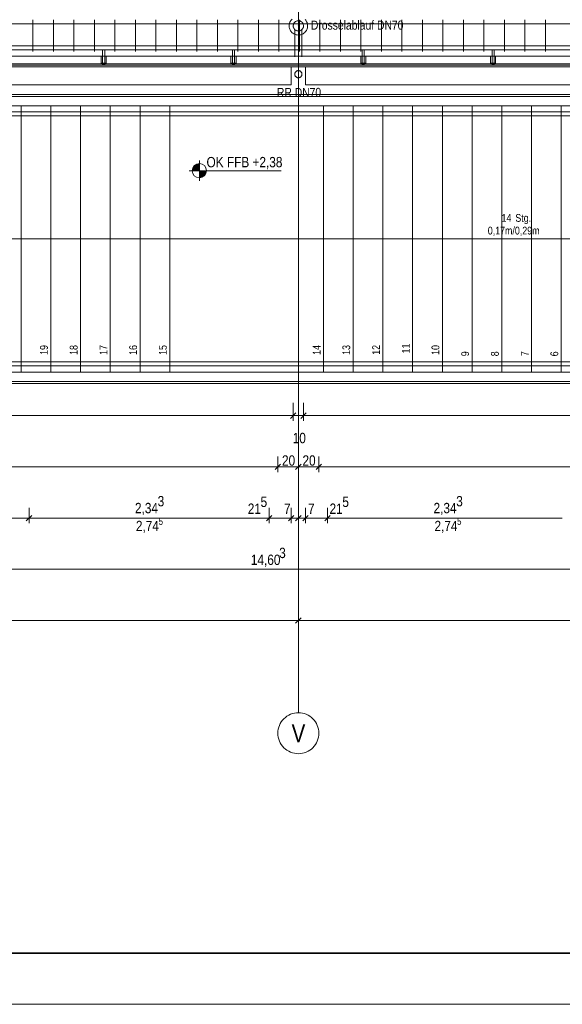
# Model space of a CAD drawing. Extents: x -1920 to 300, y 62 to 656.
# Tile 3 of 60: x -1767 to -1714, y 62 to 159. Entities that reach past the tile are written whole.
import ezdxf
from ezdxf.lldxf.tags import DXFTag

# ---------------------------------------------------------------- set-up
doc = ezdxf.new("R2010")
doc.units = 0
doc.layers.get('0').update_dxf_attribs({"lineweight": 35})
for name, color, linetype, lineweight, true_color in [('30 -33 Aussenwände- 7 Fassade_ Elemente', 7, 'Continuous', 9, 0x00aacc), ('30 -34 Innenwände- 6 Elemente', 7, 'Continuous', 9, 0xff6633), ('30 -35 Decken- 2.2 Treppen Außen', 7, 'Continuous', 9, 0x009999), ('30 -36 Dächer- 3 Dachbeläge', 7, 'Continuous', 15, 0x9999ff), ('30 -36 Dächer- 4 Dachbekleidungen', 7, 'Continuous', 9, 0xccccff), ('40 -41 Abwasser_Wasser_Gas- 1 Abwasser + sanitäre Anlagen', 7, 'Continuous', 9, 0xff6633), ('70 -72 Beschriftung- 1 Beschriftung allgemein', 7, 'Continuous', 9, 0xff6633), ('70 -76 Bemaßung- 2 Allgemein', 9, 'Continuous', 5, 0x808080)]:
    doc.layers.add(name, color=color, linetype=linetype, lineweight=lineweight, true_color=true_color)
for name, color, linetype, lineweight in [('40 -41 Abwasser_Wasser_Gas- 2 Wasser-1', 7, 'Continuous', 15), ('60- 61 allgemeine Ausstattung- 4 Terrassen', 7, 'Continuous', 9), ('70 -71 Achsen- 1 Gebäudeachsen', 7, 'STRICHPUNKT2-A06G9HJF8I', 18), ('70 -72 Beschriftung- 5 Höhenkoten', 7, 'Continuous', 15), ('iwb_Plankopf Rahmen', 7, 'Continuous', 35)]:
    doc.layers.add(name, color=color, linetype=linetype, lineweight=lineweight)
doc.styles.get("Standard").update_dxf_attribs({"font": 'ARIALN.TTF'})
tags = doc.linetypes.add('grob-A06G9HJG8I', pattern=[14, 3, -8, 3]).pattern_tags.tags
tags[8:9] = [DXFTag(74, 4), DXFTag(75, 0), DXFTag(340, '0'), DXFTag(46, 0.0), DXFTag(50, 0.0), DXFTag(44, 0.0), DXFTag(45, 0.0)]
tags[6:7] = [DXFTag(74, 4), DXFTag(75, 0), DXFTag(340, '0'), DXFTag(46, 0.0), DXFTag(50, 0.0), DXFTag(44, 0.0), DXFTag(45, 0.0)]
tags[4:5] = [DXFTag(74, 4), DXFTag(75, 0), DXFTag(340, '0'), DXFTag(46, 0.0), DXFTag(50, 0.0), DXFTag(44, 0.0), DXFTag(45, 0.0)]
tags = doc.linetypes.add('STRICHPUNKT2-A06G9HJF8I', pattern=[12.7, 6.35, -3.175, 0, -3.175]).pattern_tags.tags
tags[10:11] = [DXFTag(74, 4), DXFTag(75, 0), DXFTag(340, '0'), DXFTag(46, 0.0), DXFTag(50, 0.0), DXFTag(44, 0.0), DXFTag(45, 0.0)]
tags[8:9] = [DXFTag(74, 4), DXFTag(75, 0), DXFTag(340, '0'), DXFTag(46, 0.0), DXFTag(50, 0.0), DXFTag(44, 0.0), DXFTag(45, 0.0)]
tags[6:7] = [DXFTag(74, 4), DXFTag(75, 0), DXFTag(340, '0'), DXFTag(46, 0.0), DXFTag(50, 0.0), DXFTag(44, 0.0), DXFTag(45, 0.0)]
tags[4:5] = [DXFTag(74, 4), DXFTag(75, 0), DXFTag(340, '0'), DXFTag(46, 0.0), DXFTag(50, 0.0), DXFTag(44, 0.0), DXFTag(45, 0.0)]

# ---------------------------------------------------------------- blocks, each defined once
blk = doc.blocks.new('Referenz-A06G9HJH8I', base_point=(-1905.787, 86.892))
at = {"layer": '30 -33 Aussenwände- 7 Fassade_ Elemente', "color": 0, "linetype": 'Continuous', "ltscale": 0.13}
blk.add_line((-1667.731, 154.242), (-1791.881, 154.242), dxfattribs=at)
at = {"layer": '30 -33 Aussenwände- 7 Fassade_ Elemente', "color": 0}
for p, q in [((-1791.881, 153.942), (-1740.531, 153.942)), ((-1740.531, 153.942), (-1740.531, 152.172)), ((-1739.131, 153.942), (-1664.531, 153.942)), ((-1739.131, 152.172), (-1739.131, 153.942)), ((-1740.531, 152.172), (-1791.881, 152.172)), ((-1664.531, 152.172), (-1739.131, 152.172))]:
    blk.add_line(p, q, dxfattribs=at)
at = {"layer": '30 -34 Innenwände- 6 Elemente', "color": 0, "linetype": 'Continuous', "ltscale": 0.13}
for p, q in [((-1668.031, 155.992), (-1793.981, 155.992)), ((-1793.581, 155.592), (-1668.031, 155.592)), ((-1668.031, 154.992), (-1792.981, 154.992)), ((-1792.081, 154.092), (-1668.031, 154.092))]:
    blk.add_line(p, q, dxfattribs=at)
at = {"layer": '30 -35 Decken- 2.2 Treppen Außen', "color": 0, "linetype": 'Continuous', "ltscale": 0.13}
for p, q in [((-1699.681, 151.242), (-1790.081, 151.242)), ((-1790.081, 151.042), (-1699.681, 151.042)), ((-1790.081, 150.142), (-1699.681, 150.142)), ((-1766.881, 150.142), (-1769.781, 150.142)), ((-1763.981, 150.142), (-1766.881, 150.142)), ((-1766.881, 150.142), (-1766.881, 124.142)), ((-1761.081, 150.142), (-1763.981, 150.142)), ((-1763.981, 150.142), (-1763.981, 124.142)), ((-1758.181, 150.142), (-1761.081, 150.142)), ((-1761.081, 150.142), (-1761.081, 124.142)), ((-1758.181, 150.142), (-1758.181, 124.142)), ((-1755.281, 150.142), (-1758.181, 150.142)), ((-1752.381, 150.142), (-1755.281, 150.142)), ((-1755.281, 150.142), (-1755.281, 124.142)), ((-1737.381, 150.142), (-1752.381, 150.142)), ((-1752.381, 150.142), (-1752.381, 124.142)), ((-1737.381, 150.142), (-1737.381, 124.142)), ((-1734.481, 150.142), (-1737.381, 150.142)), ((-1734.481, 150.142), (-1734.481, 124.142)), ((-1731.581, 150.142), (-1734.481, 150.142)), ((-1731.581, 150.142), (-1731.581, 124.142)), ((-1728.681, 150.142), (-1731.581, 150.142)), ((-1725.781, 150.142), (-1728.681, 150.142)), ((-1728.681, 150.142), (-1728.681, 124.142)), ((-1725.781, 150.142), (-1725.781, 124.142)), ((-1722.881, 150.142), (-1725.781, 150.142)), ((-1722.881, 150.142), (-1722.881, 124.142)), ((-1719.981, 150.142), (-1722.881, 150.142)), ((-1717.081, 150.142), (-1719.981, 150.142)), ((-1719.981, 150.142), (-1719.981, 124.142)), ((-1717.081, 150.142), (-1717.081, 124.142)), ((-1714.181, 150.142), (-1717.081, 150.142)), ((-1711.281, 150.142), (-1714.181, 150.142)), ((-1714.181, 150.142), (-1714.181, 124.142)), ((-1790.081, 149.542), (-1699.681, 149.542)), ((-1699.681, 149.142), (-1790.081, 149.142)), ((-1699.681, 137.142), (-1790.081, 137.142)), ((-1699.681, 125.142), (-1790.081, 125.142)), ((-1790.081, 124.742), (-1699.681, 124.742)), ((-1699.681, 124.142), (-1790.081, 124.142)), ((-1766.881, 124.142), (-1769.781, 124.142)), ((-1763.981, 124.142), (-1766.881, 124.142)), ((-1761.081, 124.142), (-1763.981, 124.142)), ((-1758.181, 124.142), (-1761.081, 124.142)), ((-1755.281, 124.142), (-1758.181, 124.142)), ((-1752.381, 124.142), (-1755.281, 124.142)), ((-1737.381, 124.142), (-1752.381, 124.142)), ((-1734.481, 124.142), (-1737.381, 124.142)), ((-1731.581, 124.142), (-1734.481, 124.142)), ((-1728.681, 124.142), (-1731.581, 124.142)), ((-1725.781, 124.142), (-1728.681, 124.142)), ((-1722.881, 124.142), (-1725.781, 124.142)), ((-1719.981, 124.142), (-1722.881, 124.142)), ((-1717.081, 124.142), (-1719.981, 124.142)), ((-1714.181, 124.142), (-1717.081, 124.142)), ((-1711.281, 124.142), (-1714.181, 124.142)), ((-1790.081, 123.242), (-1699.681, 123.242)), ((-1790.081, 123.042), (-1699.681, 123.042))]:
    blk.add_line(p, q, dxfattribs=at)
at = {"layer": '30 -36 Dächer- 3 Dachbeläge', "color": 0, "linetype": 'Continuous', "ltscale": 0.15}
for p, q in [((-1793.581, 155.592), (-1668.031, 155.592)), ((-1668.031, 153.942), (-1793.581, 153.942))]:
    blk.add_line(p, q, dxfattribs=at)
at = {"layer": '30 -36 Dächer- 3 Dachbeläge', "color": 0, "lineweight": 9}
for p, q in [((-1758.731, 154.292), (-1758.931, 154.292)), ((-1758.931, 154.292), (-1758.931, 154.092)), ((-1758.731, 154.092), (-1758.731, 154.292)), ((-1746.064, 154.292), (-1746.264, 154.292)), ((-1746.264, 154.292), (-1746.264, 154.092)), ((-1746.064, 154.092), (-1746.064, 154.292)), ((-1733.397, 154.292), (-1733.597, 154.292)), ((-1733.597, 154.292), (-1733.597, 154.092)), ((-1733.397, 154.092), (-1733.397, 154.292)), ((-1720.731, 154.292), (-1720.931, 154.292)), ((-1720.931, 154.292), (-1720.931, 154.092)), ((-1720.731, 154.092), (-1720.731, 154.292))]:
    blk.add_line(p, q, dxfattribs=at)
at = {"layer": '30 -36 Dächer- 3 Dachbeläge', "color": 0, "lineweight": 0}
for points in [[(-1758.931, 154.092), (-1758.931, 154.292), (-1758.731, 154.092)], [(-1758.731, 154.092), (-1758.931, 154.292), (-1758.731, 154.292)], [(-1746.264, 154.092), (-1746.264, 154.292), (-1746.064, 154.092)], [(-1746.064, 154.092), (-1746.264, 154.292), (-1746.064, 154.292)], [(-1733.597, 154.092), (-1733.597, 154.292), (-1733.397, 154.092)], [(-1733.397, 154.092), (-1733.597, 154.292), (-1733.397, 154.292)], [(-1720.931, 154.092), (-1720.931, 154.292), (-1720.731, 154.092)], [(-1720.731, 154.092), (-1720.931, 154.292), (-1720.731, 154.292)]]:
    blk.add_solid(points, dxfattribs=at)
at = {"layer": '30 -36 Dächer- 4 Dachbekleidungen', "color": 0, "linetype": 'Continuous', "ltscale": 0.13}
for p, q in [((-1668.031, 155.992), (-1793.981, 155.992)), ((-1793.581, 155.592), (-1668.031, 155.592)), ((-1668.031, 154.992), (-1792.981, 154.992)), ((-1759.081, 154.992), (-1759.081, 154.292)), ((-1758.731, 155.592), (-1758.931, 155.592)), ((-1758.931, 155.592), (-1758.931, 154.992)), ((-1758.931, 154.292), (-1758.931, 154.992)), ((-1758.731, 154.992), (-1758.731, 155.592)), ((-1758.731, 154.992), (-1758.731, 154.292)), ((-1758.581, 154.992), (-1758.581, 154.292)), ((-1746.414, 154.992), (-1746.414, 154.292)), ((-1746.064, 155.592), (-1746.264, 155.592)), ((-1746.264, 155.592), (-1746.264, 154.992)), ((-1746.264, 154.292), (-1746.264, 154.992)), ((-1746.064, 154.992), (-1746.064, 155.592)), ((-1746.064, 154.992), (-1746.064, 154.292)), ((-1745.914, 154.992), (-1745.914, 154.292)), ((-1733.747, 154.992), (-1733.747, 154.292)), ((-1733.397, 155.592), (-1733.597, 155.592)), ((-1733.597, 155.592), (-1733.597, 154.992)), ((-1733.597, 154.292), (-1733.597, 154.992)), ((-1733.397, 154.992), (-1733.397, 155.592)), ((-1733.397, 154.992), (-1733.397, 154.292)), ((-1733.247, 154.992), (-1733.247, 154.292)), ((-1721.081, 154.992), (-1721.081, 154.292)), ((-1720.731, 155.592), (-1720.931, 155.592)), ((-1720.931, 155.592), (-1720.931, 154.992)), ((-1720.931, 154.292), (-1720.931, 154.992)), ((-1720.731, 154.992), (-1720.731, 155.592)), ((-1720.731, 154.992), (-1720.731, 154.292)), ((-1720.581, 154.992), (-1720.581, 154.292)), ((-1792.081, 154.092), (-1668.031, 154.092)), ((-1759.081, 154.292), (-1758.931, 154.292)), ((-1758.731, 154.292), (-1758.931, 154.292)), ((-1758.581, 154.292), (-1758.731, 154.292)), ((-1746.414, 154.292), (-1746.264, 154.292)), ((-1746.064, 154.292), (-1746.264, 154.292)), ((-1745.914, 154.292), (-1746.064, 154.292)), ((-1733.747, 154.292), (-1733.597, 154.292)), ((-1733.397, 154.292), (-1733.597, 154.292)), ((-1733.247, 154.292), (-1733.397, 154.292)), ((-1721.081, 154.292), (-1720.931, 154.292)), ((-1720.731, 154.292), (-1720.931, 154.292)), ((-1720.581, 154.292), (-1720.731, 154.292))]:
    blk.add_line(p, q, dxfattribs=at)
at = {"layer": '40 -41 Abwasser_Wasser_Gas- 1 Abwasser + sanitäre Anlagen', "color": 0, "linetype": 'grob-A06G9HJG8I', "ltscale": 0.13}
for p, q in [((-1739.831, 160.487), (-1739.831, 157.942)), ((-1740.181, 157.585), (-1740.181, 154.909)), ((-1739.481, 157.585), (-1739.481, 154.909))]:
    blk.add_line(p, q, dxfattribs=at)
at = {"layer": '40 -41 Abwasser_Wasser_Gas- 1 Abwasser + sanitäre Anlagen', "color": 0, "linetype": 'Continuous', "lineweight": 5, "ltscale": 0.13}
for p, q in [((-1739.831, 157.942), (-1739.839, 157.972)), ((-1739.839, 157.972), (-1739.823, 157.972)), ((-1739.823, 157.972), (-1739.831, 157.942))]:
    blk.add_line(p, q, dxfattribs=at)
at = {"layer": '40 -41 Abwasser_Wasser_Gas- 1 Abwasser + sanitäre Anlagen', "color": 0, "lineweight": 0}
for points in [[(-1739.831, 157.942), (-1739.839, 157.972), (-1739.831, 157.972)], [(-1739.831, 157.942), (-1739.831, 157.972), (-1739.823, 157.972)]]:
    blk.add_solid(points, dxfattribs=at)
at = {"layer": '40 -41 Abwasser_Wasser_Gas- 2 Wasser-1', "color": 0, "linetype": 'Continuous', "ltscale": 0.15}
for p, q in [((-1739.831, 157.942), (-1739.831, 159.862)), ((-1740.507, 158.536), (-1740.446, 158.599)), ((-1740.73, 157.972), (-1740.723, 158.06)), ((-1740.729, 157.884), (-1740.73, 157.972)), ((-1740.719, 157.796), (-1740.729, 157.884)), ((-1740.723, 158.06), (-1740.707, 158.147)), ((-1740.7, 157.71), (-1740.719, 157.796)), ((-1740.707, 158.147), (-1740.683, 158.232)), ((-1740.673, 157.625), (-1740.7, 157.71)), ((-1740.683, 158.232), (-1740.65, 158.314)), ((-1740.638, 157.544), (-1740.673, 157.625)), ((-1740.65, 158.314), (-1740.61, 158.392)), ((-1740.61, 158.392), (-1740.562, 158.467)), ((-1740.562, 158.467), (-1740.507, 158.536)), ((-1740.33, 157.959), (-1740.326, 158.008)), ((-1740.33, 157.91), (-1740.33, 157.959)), ((-1740.324, 157.861), (-1740.33, 157.91)), ((-1740.326, 158.008), (-1740.318, 158.056)), ((-1740.314, 157.813), (-1740.324, 157.861)), ((-1740.318, 158.056), (-1740.304, 158.103)), ((-1740.299, 157.766), (-1740.314, 157.813)), ((-1740.304, 158.103), (-1740.286, 158.149)), ((-1740.279, 157.721), (-1740.299, 157.766)), ((-1740.286, 158.149), (-1740.264, 158.192)), ((-1740.255, 157.678), (-1740.279, 157.721)), ((-1740.264, 158.192), (-1740.237, 158.234)), ((-1740.227, 157.638), (-1740.255, 157.678)), ((-1740.237, 158.234), (-1740.207, 158.272)), ((-1740.196, 157.601), (-1740.227, 157.638)), ((-1740.207, 158.272), (-1740.172, 158.307)), ((-1740.172, 158.307), (-1740.135, 158.339)), ((-1740.135, 158.339), (-1740.095, 158.367)), ((-1740.095, 158.367), (-1740.052, 158.391)), ((-1740.052, 158.391), (-1740.007, 158.41)), ((-1740.007, 158.41), (-1739.96, 158.425)), ((-1739.96, 158.425), (-1739.912, 158.436)), ((-1739.912, 158.436), (-1739.863, 158.441)), ((-1739.863, 158.441), (-1739.814, 158.442)), ((-1739.814, 158.442), (-1739.765, 158.438)), ((-1739.765, 158.438), (-1739.717, 158.429)), ((-1739.717, 158.429), (-1739.67, 158.416)), ((-1739.67, 158.416), (-1739.624, 158.398)), ((-1739.624, 158.398), (-1739.581, 158.375)), ((-1739.581, 158.375), (-1739.539, 158.349)), ((-1739.539, 158.349), (-1739.501, 158.318)), ((-1739.501, 158.318), (-1739.466, 158.284)), ((-1739.466, 158.284), (-1739.434, 158.247)), ((-1739.424, 157.651), (-1739.455, 157.613)), ((-1739.434, 158.247), (-1739.406, 158.206)), ((-1739.398, 157.692), (-1739.424, 157.651)), ((-1739.406, 158.206), (-1739.382, 158.164)), ((-1739.375, 157.736), (-1739.398, 157.692)), ((-1739.382, 158.164), (-1739.363, 158.119)), ((-1739.357, 157.782), (-1739.375, 157.736)), ((-1739.363, 158.119), (-1739.348, 158.072)), ((-1739.344, 157.829), (-1739.357, 157.782)), ((-1739.348, 158.072), (-1739.337, 158.024)), ((-1739.335, 157.877), (-1739.344, 157.829)), ((-1739.337, 158.024), (-1739.332, 157.975)), ((-1739.331, 157.926), (-1739.335, 157.877)), ((-1739.332, 157.975), (-1739.331, 157.926)), ((-1739.174, 158.558), (-1739.117, 158.49)), ((-1739.117, 158.49), (-1739.066, 158.418)), ((-1739.066, 158.418), (-1739.023, 158.341)), ((-1739.023, 158.341), (-1738.988, 158.259)), ((-1738.978, 157.653), (-1739.011, 157.571)), ((-1738.988, 158.259), (-1738.961, 158.175)), ((-1738.954, 157.738), (-1738.978, 157.653)), ((-1738.961, 158.175), (-1738.943, 158.089)), ((-1738.938, 157.825), (-1738.954, 157.738)), ((-1738.943, 158.089), (-1738.933, 158.001)), ((-1738.931, 157.913), (-1738.938, 157.825)), ((-1738.933, 158.001), (-1738.931, 157.913)), ((-1740.595, 157.467), (-1740.638, 157.544)), ((-1740.545, 157.395), (-1740.595, 157.467)), ((-1740.488, 157.327), (-1740.545, 157.395)), ((-1740.424, 157.266), (-1740.488, 157.327)), ((-1740.355, 157.211), (-1740.424, 157.266)), ((-1740.281, 157.163), (-1740.355, 157.211)), ((-1740.202, 157.123), (-1740.281, 157.163)), ((-1740.12, 157.09), (-1740.202, 157.123)), ((-1740.16, 157.567), (-1740.196, 157.601)), ((-1740.122, 157.536), (-1740.16, 157.567)), ((-1740.081, 157.509), (-1740.122, 157.536)), ((-1740.035, 157.066), (-1740.12, 157.09)), ((-1740.037, 157.487), (-1740.081, 157.509)), ((-1739.991, 157.469), (-1740.037, 157.487)), ((-1739.948, 157.05), (-1740.035, 157.066)), ((-1739.944, 157.456), (-1739.991, 157.469)), ((-1739.86, 157.043), (-1739.948, 157.05)), ((-1739.896, 157.447), (-1739.944, 157.456)), ((-1739.847, 157.443), (-1739.896, 157.447)), ((-1739.772, 157.044), (-1739.86, 157.043)), ((-1739.798, 157.444), (-1739.847, 157.443)), ((-1739.749, 157.449), (-1739.798, 157.444)), ((-1739.684, 157.054), (-1739.772, 157.044)), ((-1739.701, 157.46), (-1739.749, 157.449)), ((-1739.655, 157.475), (-1739.701, 157.46)), ((-1739.598, 157.073), (-1739.684, 157.054)), ((-1739.609, 157.494), (-1739.655, 157.475)), ((-1739.567, 157.518), (-1739.609, 157.494)), ((-1739.514, 157.1), (-1739.598, 157.073)), ((-1739.526, 157.546), (-1739.567, 157.518)), ((-1739.489, 157.578), (-1739.526, 157.546)), ((-1739.433, 157.135), (-1739.514, 157.1)), ((-1739.455, 157.613), (-1739.489, 157.578)), ((-1739.355, 157.178), (-1739.433, 157.135)), ((-1739.283, 157.228), (-1739.355, 157.178)), ((-1739.215, 157.286), (-1739.283, 157.228)), ((-1739.154, 157.349), (-1739.215, 157.286)), ((-1739.099, 157.418), (-1739.154, 157.349)), ((-1739.051, 157.492), (-1739.099, 157.418)), ((-1739.011, 157.571), (-1739.051, 157.492)), ((-1740.18, 153.234), (-1740.178, 153.268)), ((-1740.18, 153.2), (-1740.18, 153.234)), ((-1740.176, 153.166), (-1740.18, 153.2)), ((-1740.178, 153.268), (-1740.171, 153.302)), ((-1740.169, 153.132), (-1740.176, 153.166)), ((-1740.171, 153.302), (-1740.162, 153.335)), ((-1740.158, 153.099), (-1740.169, 153.132)), ((-1740.162, 153.335), (-1740.149, 153.367)), ((-1740.145, 153.068), (-1740.158, 153.099)), ((-1740.149, 153.367), (-1740.134, 153.398)), ((-1740.128, 153.038), (-1740.145, 153.068)), ((-1740.134, 153.398), (-1740.115, 153.426)), ((-1740.108, 153.009), (-1740.128, 153.038)), ((-1740.115, 153.426), (-1740.094, 153.453)), ((-1740.086, 152.983), (-1740.108, 153.009)), ((-1740.094, 153.453), (-1740.07, 153.478)), ((-1740.061, 152.959), (-1740.086, 152.983)), ((-1740.07, 153.478), (-1740.044, 153.5)), ((-1740.035, 152.938), (-1740.061, 152.959)), ((-1740.044, 153.5), (-1740.015, 153.52)), ((-1740.006, 152.919), (-1740.035, 152.938)), ((-1740.015, 153.52), (-1739.985, 153.536)), ((-1739.975, 152.904), (-1740.006, 152.919)), ((-1739.985, 153.536), (-1739.954, 153.55)), ((-1739.943, 152.891), (-1739.975, 152.904)), ((-1739.954, 153.55), (-1739.921, 153.561)), ((-1739.91, 152.882), (-1739.943, 152.891)), ((-1739.921, 153.561), (-1739.888, 153.568)), ((-1739.876, 152.876), (-1739.91, 152.882)), ((-1739.888, 153.568), (-1739.854, 153.572)), ((-1739.842, 152.873), (-1739.876, 152.876)), ((-1739.854, 153.572), (-1739.819, 153.572)), ((-1739.808, 152.873), (-1739.842, 152.873)), ((-1739.819, 153.572), (-1739.785, 153.57)), ((-1739.774, 152.877), (-1739.808, 152.873)), ((-1739.785, 153.57), (-1739.751, 153.563)), ((-1739.74, 152.884), (-1739.774, 152.877)), ((-1739.751, 153.563), (-1739.718, 153.554)), ((-1739.707, 152.895), (-1739.74, 152.884)), ((-1739.718, 153.554), (-1739.686, 153.541)), ((-1739.676, 152.909), (-1739.707, 152.895)), ((-1739.686, 153.541), (-1739.656, 153.526)), ((-1739.646, 152.925), (-1739.676, 152.909)), ((-1739.656, 153.526), (-1739.627, 153.507)), ((-1739.618, 152.945), (-1739.646, 152.925)), ((-1739.627, 153.507), (-1739.6, 153.486)), ((-1739.591, 152.967), (-1739.618, 152.945)), ((-1739.6, 153.486), (-1739.575, 153.462)), ((-1739.567, 152.992), (-1739.591, 152.967)), ((-1739.575, 153.462), (-1739.553, 153.436)), ((-1739.546, 153.019), (-1739.567, 152.992)), ((-1739.553, 153.436), (-1739.533, 153.407)), ((-1739.528, 153.048), (-1739.546, 153.019)), ((-1739.533, 153.407), (-1739.517, 153.377)), ((-1739.512, 153.078), (-1739.528, 153.048)), ((-1739.517, 153.377), (-1739.503, 153.346)), ((-1739.499, 153.11), (-1739.512, 153.078)), ((-1739.503, 153.346), (-1739.493, 153.313)), ((-1739.49, 153.143), (-1739.499, 153.11)), ((-1739.493, 153.313), (-1739.485, 153.28)), ((-1739.484, 153.177), (-1739.49, 153.143)), ((-1739.485, 153.28), (-1739.481, 153.245)), ((-1739.481, 153.211), (-1739.484, 153.177)), ((-1739.481, 153.245), (-1739.481, 153.211))]:
    blk.add_line(p, q, dxfattribs=at)
at = {"layer": '60- 61 allgemeine Ausstattung- 4 Terrassen', "color": 0}
for p, q in [((-1765.731, 155.442), (-1765.731, 158.542)), ((-1763.731, 155.442), (-1763.731, 158.542)), ((-1761.731, 155.442), (-1761.731, 158.542)), ((-1759.731, 155.442), (-1759.731, 158.542)), ((-1757.731, 155.442), (-1757.731, 158.542)), ((-1755.731, 155.442), (-1755.731, 158.542)), ((-1753.731, 155.442), (-1753.731, 158.542)), ((-1751.731, 155.442), (-1751.731, 158.542)), ((-1749.731, 155.442), (-1749.731, 158.542)), ((-1747.731, 155.442), (-1747.731, 158.542)), ((-1745.731, 155.442), (-1745.731, 158.542)), ((-1743.731, 155.442), (-1743.731, 158.542)), ((-1741.731, 155.442), (-1741.731, 158.542)), ((-1739.731, 155.442), (-1739.731, 158.542)), ((-1737.731, 155.442), (-1737.731, 158.542)), ((-1735.731, 155.442), (-1735.731, 158.542)), ((-1733.731, 155.442), (-1733.731, 158.542)), ((-1731.731, 155.442), (-1731.731, 158.542)), ((-1729.731, 155.442), (-1729.731, 158.542)), ((-1727.731, 155.442), (-1727.731, 158.542)), ((-1725.731, 155.442), (-1725.731, 158.542)), ((-1723.731, 155.442), (-1723.731, 158.542)), ((-1721.731, 155.442), (-1721.731, 158.542)), ((-1719.731, 155.442), (-1719.731, 158.542)), ((-1717.731, 155.442), (-1717.731, 158.542)), ((-1715.731, 155.442), (-1715.731, 158.542))]:
    blk.add_line(p, q, dxfattribs=at)
at = {"layer": '70 -71 Achsen- 1 Gebäudeachsen', "color": 0, "linetype": 'STRICHPUNKT2-A06G9HJF8I', "ltscale": 0.18}
for p, q in [((-1739.831, 590.612), (-1739.831, 90.892)), ((-1858.301, 158.142), (-23.361, 158.142))]:
    blk.add_line(p, q, dxfattribs=at)
at = {"layer": '70 -71 Achsen- 1 Gebäudeachsen', "color": 0, "linetype": 'Continuous', "ltscale": 0.18}
for p, q in [((-1741.245, 90.307), (-1741.099, 90.438)), ((-1741.099, 90.438), (-1740.942, 90.555)), ((-1740.942, 90.555), (-1740.773, 90.656)), ((-1740.773, 90.656), (-1740.596, 90.74)), ((-1740.596, 90.74), (-1740.411, 90.806)), ((-1740.411, 90.806), (-1740.221, 90.854)), ((-1740.221, 90.854), (-1740.027, 90.883)), ((-1740.027, 90.883), (-1739.831, 90.892)), ((-1739.831, 90.892), (-1739.635, 90.883)), ((-1739.635, 90.883), (-1739.44, 90.854)), ((-1739.44, 90.854), (-1739.25, 90.806)), ((-1739.25, 90.806), (-1739.065, 90.74)), ((-1739.065, 90.74), (-1738.888, 90.656)), ((-1738.888, 90.656), (-1738.719, 90.555)), ((-1738.719, 90.555), (-1738.562, 90.438)), ((-1738.562, 90.438), (-1738.416, 90.307)), ((-1741.792, 89.283), (-1741.745, 89.473)), ((-1741.745, 89.473), (-1741.678, 89.658)), ((-1741.678, 89.658), (-1741.594, 89.835)), ((-1741.594, 89.835), (-1741.494, 90.004)), ((-1741.494, 90.004), (-1741.377, 90.161)), ((-1741.377, 90.161), (-1741.245, 90.307)), ((-1738.416, 90.307), (-1738.285, 90.161)), ((-1738.285, 90.161), (-1738.168, 90.004)), ((-1738.168, 90.004), (-1738.067, 89.835)), ((-1738.067, 89.835), (-1737.983, 89.658)), ((-1737.983, 89.658), (-1737.917, 89.473)), ((-1737.917, 89.473), (-1737.869, 89.283)), ((-1741.831, 88.892), (-1741.821, 89.088)), ((-1741.821, 88.696), (-1741.831, 88.892)), ((-1741.821, 89.088), (-1741.792, 89.283)), ((-1741.792, 88.502), (-1741.821, 88.696)), ((-1741.745, 88.312), (-1741.792, 88.502)), ((-1737.869, 88.502), (-1737.917, 88.312)), ((-1737.869, 89.283), (-1737.84, 89.088)), ((-1737.84, 88.696), (-1737.869, 88.502)), ((-1737.84, 89.088), (-1737.831, 88.892)), ((-1737.831, 88.892), (-1737.84, 88.696)), ((-1741.678, 88.127), (-1741.745, 88.312)), ((-1741.594, 87.95), (-1741.678, 88.127)), ((-1741.494, 87.781), (-1741.594, 87.95)), ((-1741.377, 87.624), (-1741.494, 87.781)), ((-1741.245, 87.478), (-1741.377, 87.624)), ((-1741.099, 87.346), (-1741.245, 87.478)), ((-1738.416, 87.478), (-1738.562, 87.346)), ((-1738.285, 87.624), (-1738.416, 87.478)), ((-1738.168, 87.781), (-1738.285, 87.624)), ((-1738.067, 87.95), (-1738.168, 87.781)), ((-1737.983, 88.127), (-1738.067, 87.95)), ((-1737.917, 88.312), (-1737.983, 88.127)), ((-1740.942, 87.23), (-1741.099, 87.346)), ((-1740.773, 87.129), (-1740.942, 87.23)), ((-1740.596, 87.045), (-1740.773, 87.129)), ((-1740.411, 86.979), (-1740.596, 87.045)), ((-1740.221, 86.931), (-1740.411, 86.979)), ((-1740.027, 86.902), (-1740.221, 86.931)), ((-1739.831, 86.892), (-1740.027, 86.902)), ((-1739.635, 86.902), (-1739.831, 86.892)), ((-1739.44, 86.931), (-1739.635, 86.902)), ((-1739.25, 86.979), (-1739.44, 86.931)), ((-1739.065, 87.045), (-1739.25, 86.979)), ((-1738.888, 87.129), (-1739.065, 87.045)), ((-1738.719, 87.23), (-1738.888, 87.129)), ((-1738.562, 87.346), (-1738.719, 87.23))]:
    blk.add_line(p, q, dxfattribs=at)
at = {"layer": '70 -72 Beschriftung- 5 Höhenkoten', "color": 0, "linetype": 'Continuous', "ltscale": 0.15}
for p, q in [((-1749.492, 142.803), (-1749.492, 144.803)), ((-1749.492, 143.803), (-1749.492, 144.503)), ((-1749.492, 144.503), (-1749.492, 143.803)), ((-1750.492, 143.803), (-1741.499, 143.803)), ((-1749.492, 143.803), (-1750.192, 143.803)), ((-1750.192, 143.803), (-1749.492, 143.803)), ((-1748.792, 143.803), (-1749.492, 143.803)), ((-1749.492, 143.803), (-1749.492, 143.103)), ((-1749.492, 143.103), (-1749.492, 143.803)), ((-1749.492, 143.803), (-1748.792, 143.803))]:
    blk.add_line(p, q, dxfattribs=at)
for major_axis in [(0, 0.7), (0.7, 0), (-0.7, 0), (0, -0.7)]:
    blk.add_ellipse((-1749.492, 143.803), major_axis=major_axis, ratio=1, start_param=0, end_param=1.570796, dxfattribs=at)
at = {"layer": '70 -72 Beschriftung- 5 Höhenkoten', "color": 0, "lineweight": 0}
for points in [[(-1750.058, 143.803), (-1750.116, 144.121), (-1750.058, 144.214)], [(-1749.987, 143.803), (-1750.058, 144.214), (-1749.987, 144.298)], [(-1750.058, 143.803), (-1750.058, 144.214), (-1749.987, 143.803)], [(-1749.903, 143.803), (-1749.987, 144.298), (-1749.903, 144.369)], [(-1749.987, 143.803), (-1749.987, 144.298), (-1749.903, 143.803)], [(-1749.81, 143.803), (-1749.903, 144.369), (-1749.81, 144.426)], [(-1749.903, 143.803), (-1749.903, 144.369), (-1749.81, 143.803)], [(-1749.708, 143.803), (-1749.81, 144.426), (-1749.708, 144.468)], [(-1749.81, 143.803), (-1749.81, 144.426), (-1749.708, 143.803)], [(-1749.602, 143.803), (-1749.708, 144.468), (-1749.602, 144.494)], [(-1749.708, 143.803), (-1749.708, 144.468), (-1749.602, 143.803)], [(-1749.492, 143.803), (-1749.602, 144.494), (-1749.492, 144.503)], [(-1749.602, 143.803), (-1749.602, 144.494), (-1749.492, 143.803)], [(-1750.183, 143.803), (-1750.192, 143.803), (-1750.183, 143.912)], [(-1750.158, 143.803), (-1750.183, 143.912), (-1750.158, 144.019)], [(-1750.183, 143.803), (-1750.183, 143.912), (-1750.158, 143.803)], [(-1750.116, 143.803), (-1750.158, 144.019), (-1750.116, 144.121)], [(-1750.158, 143.803), (-1750.158, 144.019), (-1750.116, 143.803)], [(-1750.116, 143.803), (-1750.116, 144.121), (-1750.058, 143.803)], [(-1749.492, 143.103), (-1749.492, 143.803), (-1749.383, 143.111)], [(-1749.383, 143.111), (-1749.492, 143.803), (-1749.383, 143.803)], [(-1749.383, 143.111), (-1749.383, 143.803), (-1749.276, 143.137)], [(-1749.276, 143.137), (-1749.383, 143.803), (-1749.276, 143.803)], [(-1749.276, 143.137), (-1749.276, 143.803), (-1749.174, 143.179)], [(-1749.174, 143.179), (-1749.276, 143.803), (-1749.174, 143.803)], [(-1749.174, 143.179), (-1749.174, 143.803), (-1749.081, 143.236)], [(-1749.081, 143.236), (-1749.174, 143.803), (-1749.081, 143.803)], [(-1749.081, 143.236), (-1749.081, 143.803), (-1748.997, 143.308)], [(-1748.997, 143.308), (-1749.081, 143.803), (-1748.997, 143.803)], [(-1748.997, 143.308), (-1748.997, 143.803), (-1748.926, 143.391)], [(-1748.926, 143.391), (-1748.997, 143.803), (-1748.926, 143.803)], [(-1748.926, 143.391), (-1748.926, 143.803), (-1748.868, 143.485)], [(-1748.868, 143.485), (-1748.926, 143.803), (-1748.868, 143.803)], [(-1748.868, 143.485), (-1748.868, 143.803), (-1748.826, 143.586)], [(-1748.826, 143.586), (-1748.868, 143.803), (-1748.826, 143.803)], [(-1748.826, 143.586), (-1748.826, 143.803), (-1748.801, 143.693)], [(-1748.801, 143.693), (-1748.826, 143.803), (-1748.801, 143.803)], [(-1748.801, 143.693), (-1748.801, 143.803), (-1748.792, 143.803)]]:
    blk.add_solid(points, dxfattribs=at)
at = {"layer": '70 -76 Bemaßung- 2 Allgemein', "color": 0, "linetype": 'Continuous', "ltscale": 0.13}
for p, q in [((-1740.331, 121.142), (-1740.331, 119.392)), ((-1740.331, 121.142), (-1740.331, 119.392)), ((-1739.331, 121.142), (-1739.331, 119.392)), ((-1739.331, 121.142), (-1739.331, 119.392)), ((-1740.861, 119.892), (-1813.3, 119.892)), ((-1740.861, 119.892), (-1741.391, 119.892)), ((-1739.831, 119.892), (-1740.861, 119.892)), ((-1739.831, 119.892), (-1740.861, 119.892)), ((-1739.331, 119.892), (-1740.331, 119.892)), ((-1739.831, 119.892), (-1738.8, 119.892)), ((-1739.831, 119.892), (-1738.8, 119.892)), ((-1670.331, 119.892), (-1738.8, 119.892)), ((-1738.8, 119.892), (-1738.27, 119.892)), ((-1741.831, 115.892), (-1741.831, 114.392)), ((-1741.831, 115.892), (-1741.831, 114.392)), ((-1739.831, 115.892), (-1739.831, 114.392)), ((-1739.831, 115.892), (-1739.831, 114.392)), ((-1737.831, 115.892), (-1737.831, 114.392)), ((-1737.831, 115.892), (-1737.831, 114.392)), ((-1742.361, 114.892), (-1813.3, 114.892)), ((-1741.581, 114.892), (-1742.361, 114.892)), ((-1742.096, 114.627), (-1741.565, 115.158)), ((-1741.565, 115.158), (-1742.096, 114.627)), ((-1742.081, 114.892), (-1741.3, 114.892)), ((-1740.361, 114.892), (-1741.3, 114.892)), ((-1739.581, 114.892), (-1740.361, 114.892)), ((-1740.096, 114.627), (-1739.565, 115.158)), ((-1739.565, 115.158), (-1740.096, 114.627)), ((-1740.081, 114.892), (-1739.3, 114.892)), ((-1738.361, 114.892), (-1739.3, 114.892)), ((-1737.581, 114.892), (-1738.361, 114.892)), ((-1737.565, 115.158), (-1738.096, 114.627)), ((-1738.096, 114.627), (-1737.565, 115.158)), ((-1738.081, 114.892), (-1737.3, 114.892)), ((-1666.361, 114.892), (-1737.3, 114.892)), ((-1766.114, 110.892), (-1766.114, 109.392)), ((-1766.114, 110.892), (-1766.114, 109.392)), ((-1742.681, 110.892), (-1742.681, 109.392)), ((-1742.681, 110.892), (-1742.681, 109.392)), ((-1740.531, 110.892), (-1740.531, 109.392)), ((-1740.531, 110.892), (-1740.531, 109.392)), ((-1739.831, 110.892), (-1739.831, 109.392)), ((-1739.831, 110.892), (-1739.831, 109.392)), ((-1739.131, 110.892), (-1739.131, 109.392)), ((-1739.131, 110.892), (-1739.131, 109.392)), ((-1736.981, 110.892), (-1736.981, 109.392)), ((-1736.981, 110.892), (-1736.981, 109.392)), ((-1766.644, 109.892), (-1789.017, 109.892)), ((-1765.864, 109.892), (-1766.644, 109.892)), ((-1765.849, 110.158), (-1766.379, 109.627)), ((-1766.379, 109.627), (-1765.849, 110.158)), ((-1766.364, 109.892), (-1765.584, 109.892)), ((-1743.211, 109.892), (-1765.584, 109.892)), ((-1743.211, 109.892), (-1743.741, 109.892)), ((-1742.431, 109.892), (-1743.211, 109.892)), ((-1742.431, 109.892), (-1743.211, 109.892)), ((-1742.415, 110.158), (-1742.946, 109.627)), ((-1742.415, 110.158), (-1742.946, 109.627)), ((-1740.531, 109.892), (-1742.681, 109.892)), ((-1741.061, 109.892), (-1741.591, 109.892)), ((-1740.281, 109.892), (-1741.061, 109.892)), ((-1740.361, 109.892), (-1740.891, 109.892)), ((-1740.796, 109.627), (-1740.265, 110.158)), ((-1740.265, 110.158), (-1740.796, 109.627)), ((-1740.781, 109.892), (-1740, 109.892)), ((-1739.831, 109.892), (-1740.531, 109.892)), ((-1739.581, 109.892), (-1740.361, 109.892)), ((-1739.661, 109.892), (-1740.191, 109.892)), ((-1739.565, 110.158), (-1740.096, 109.627)), ((-1740.096, 109.627), (-1739.565, 110.158)), ((-1740.081, 109.892), (-1739.3, 109.892)), ((-1740, 109.892), (-1739.47, 109.892)), ((-1739.131, 109.892), (-1739.831, 109.892)), ((-1738.881, 109.892), (-1739.661, 109.892)), ((-1739.396, 109.627), (-1738.865, 110.158)), ((-1738.865, 110.158), (-1739.396, 109.627)), ((-1739.381, 109.892), (-1738.6, 109.892)), ((-1739.3, 109.892), (-1738.77, 109.892)), ((-1736.981, 109.892), (-1739.131, 109.892)), ((-1738.6, 109.892), (-1738.07, 109.892)), ((-1737.246, 109.627), (-1736.715, 110.158)), ((-1737.246, 109.627), (-1736.715, 110.158)), ((-1737.231, 109.892), (-1736.45, 109.892)), ((-1737.231, 109.892), (-1736.45, 109.892)), ((-1714.078, 109.892), (-1736.45, 109.892)), ((-1736.45, 109.892), (-1735.92, 109.892)), ((-1670.331, 104.892), (-1815.3, 104.892)), ((-1740.096, 99.627), (-1739.565, 100.158)), ((-1739.565, 100.158), (-1740.096, 99.627)), ((-1739.831, 100.892), (-1739.831, 99.392)), ((-1739.831, 100.892), (-1739.831, 99.392)), ((-1740.361, 99.892), (-1815.3, 99.892)), ((-1739.581, 99.892), (-1740.361, 99.892)), ((-1740.081, 99.892), (-1739.3, 99.892)), ((-1664.361, 99.892), (-1739.3, 99.892))]:
    blk.add_line(p, q, dxfattribs=at)
at = {"layer": '70 -76 Bemaßung- 2 Allgemein', "color": 0, "linetype": 'Continuous', "lineweight": 20, "ltscale": 0.2}
for p, q in [((-1740.065, 120.158), (-1740.596, 119.627)), ((-1740.065, 120.158), (-1740.596, 119.627)), ((-1739.596, 119.627), (-1739.065, 120.158)), ((-1739.596, 119.627), (-1739.065, 120.158))]:
    blk.add_line(p, q, dxfattribs=at)
at = {"layer": '30 -35 Decken- 2.2 Treppen Außen', "color": 0, "linetype": 'ByBlock', "ltscale": 0.13, "char_height": 0.75516, "attachment_point": 1}
for s, insert, rotation in [('{\\fArial Narrow;14}', (-1720.006, 139.572), 0.001), ('{\\fArial Narrow;Stg.}', (-1718.659, 139.572), 0.001), ('{\\fArial Narrow;0,17m/0,29m}', (-1721.349, 138.332), 0.001), ('{\\fArial Narrow;19}', (-1765.033, 125.823), 90.001), ('{\\fArial Narrow;18}', (-1762.133, 125.821), 90.001), ('{\\fArial Narrow;17}', (-1759.221, 125.823), 90.001), ('{\\fArial Narrow;16}', (-1756.333, 125.823), 90.001), ('{\\fArial Narrow;15}', (-1753.433, 125.817), 90.001), ('{\\fArial Narrow;14}', (-1738.421, 125.826), 90.001), ('{\\fArial Narrow;13}', (-1735.533, 125.823), 90.001), ('{\\fArial Narrow;12}', (-1732.621, 125.83), 90.001), ('{\\fArial Narrow;11}', (-1729.721, 125.968), 90.001), ('{\\fArial Narrow;10}', (-1726.833, 125.824), 90.001), ('{\\fArial Narrow;9}', (-1723.933, 125.692), 90.001), ('{\\fArial Narrow;8}', (-1721.033, 125.689), 90.001), ('{\\fArial Narrow;7}', (-1718.121, 125.703), 90.001), ('{\\fArial Narrow;6}', (-1715.233, 125.683), 90.001)]:
    blk.add_mtext(s, dxfattribs=dict(at, insert=insert, rotation=rotation))
at = {"layer": '70 -71 Achsen- 1 Gebäudeachsen', "color": 0, "linetype": 'Continuous', "ltscale": 0.18, "insert": (-1740.495, 89.773), "char_height": 1.76205, "attachment_point": 1}
blk.add_mtext('{\\fArial Narrow;V}', dxfattribs=at)
at = {"layer": '70 -72 Beschriftung- 1 Beschriftung allgemein', "color": 0, "linetype": 'Continuous', "ltscale": 0.13, "char_height": 0.88103, "attachment_point": 1}
for s, insert in [('{\\fArial Narrow;Drosselablauf DN70}', (-1738.609, 158.452)), ('{\\fArial Narrow;RR DN70}', (-1741.926, 151.884))]:
    blk.add_mtext(s, dxfattribs=dict(at, insert=insert))
at = {"layer": '70 -72 Beschriftung- 5 Höhenkoten', "color": 0, "linetype": 'Continuous', "ltscale": 0.15, "insert": (-1748.792, 145.143), "char_height": 1.00689, "attachment_point": 1}
blk.add_mtext('{\\fArial Narrow;OK FFB +2,38}', dxfattribs=at)
at = {"layer": '70 -76 Bemaßung- 2 Allgemein', "color": 0, "linetype": 'Continuous', "ltscale": 0.13, "attachment_point": 1}
for s, insert, char_height in [('{\\fArial Narrow;10}', (-1740.384, 118.212), 1.00689), ('{\\fArial Narrow;20}', (-1741.429, 116.018), 1.00689), ('{\\fArial Narrow;20}', (-1739.429, 116.018), 1.00689), ('{\\fArial Narrow;3}', (-1753.561, 112.048), 1.00689), ('{\\fArial Narrow;5}', (-1743.519, 111.985), 1.00689), ('{\\fArial Narrow;5}', (-1735.539, 111.985), 1.00689), ('{\\fArial Narrow;3}', (-1724.428, 112.048), 1.00689), ('{\\fArial Narrow;2,34}', (-1755.774, 111.377), 1.00689), ('{\\fArial Narrow;21}', (-1744.769, 111.314), 1.00689), ('{\\fArial Narrow;7}', (-1741.238, 111.306), 1.00689), ('{\\fArial Narrow;7}', (-1738.891, 111.306), 1.00689), ('{\\fArial Narrow;21}', (-1736.79, 111.314), 1.00689), ('{\\fArial Narrow;2,34}', (-1726.641, 111.377), 1.00689), ('{\\fArial Narrow;2,74}', (-1755.686, 109.625), 1.00689), ('{\\fArial Narrow;5}', (-1753.473, 109.905), 0.67129), ('{\\fArial Narrow;2,74}', (-1726.553, 109.625), 1.00689), ('{\\fArial Narrow;5}', (-1724.34, 109.905), 0.67129), ('{\\fArial Narrow;3}', (-1741.704, 106.998), 1.00689), ('{\\fArial Narrow;14,60}', (-1744.468, 106.327), 1.00689)]:
    blk.add_mtext(s, dxfattribs=dict(at, insert=insert, char_height=char_height))

msp = doc.modelspace()

# ---------------------------------------------------------------- linework, layer by layer
at = {"layer": 'iwb_Plankopf Rahmen', "color": 8, "lineweight": 13, "ltscale": 0.13, "true_color": 0x808080}
msp.add_lwpolyline([(300.353, 62.433), (-1919.647, 62.433), (-1919.647, 656.433), (300.353, 656.433), (300.353, 62.433)], close=True, dxfattribs=at)
at = {"layer": 'iwb_Plankopf Rahmen', "ltscale": 0.35}
msp.add_lwpolyline([(-1899.647, 67.433), (-1899.647, 651.433), (295.353, 651.433), (295.353, 67.433), (-739.647, 67.433), (-1899.647, 67.433)], close=True, dxfattribs=at)

# ---------------------------------------------------------------- block references
at = {"color": 8, "lineweight": 25, "ltscale": 0.25, "true_color": 0x808080}
msp.add_blockref('Referenz-A06G9HJH8I', (-1905.787, 86.892), dxfattribs=at)

doc.saveas('drawing.dxf')
